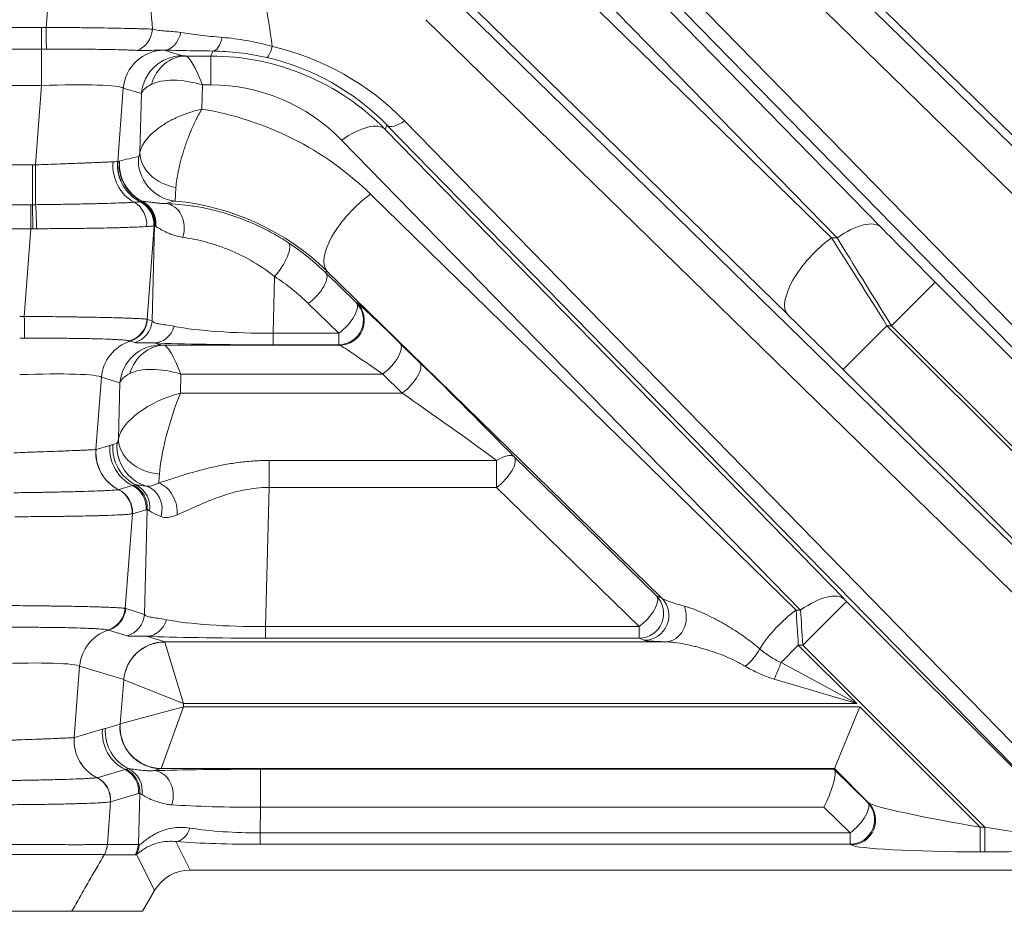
# Model space of a CAD drawing. Header units: millimetres. Extents: x 4 to 836, y 5 to 589.
# Tile 129 of 174: x 676 to 687, y 260 to 271. Entities that reach past the tile are written whole.
import ezdxf

# ---------------------------------------------------------------- set-up
doc = ezdxf.new("R2010")
doc.units = ezdxf.units.MM
doc.layers.add('1', color=7, linetype='Continuous', true_color=0xffffff)

msp = doc.modelspace()

# ---------------------------------------------------------------- linework, layer by layer
at = {"layer": '1', "color": 143, "linetype": 'Continuous', "lineweight": 13}
for p, q in [((693.391, 261.382), (681.48, 273.577)), ((681.692, 273.629), (693.603, 261.434)), ((681.43, 273.455), (685.995, 268.781)), ((685.465, 268.651), (680.9, 273.324)), ((689.815, 267.721), (684.436, 272.978)), ((681.259, 272.693), (685.395, 268.651)), ((692.378, 264.506), (683.99, 272.702)), ((675.872, 271.203), (675.947, 272.184)), ((684.865, 267.721), (680.729, 271.763)), ((680.69, 271.669), (690.783, 261.806)), ((690.571, 261.434), (680.478, 271.297)), ((668.481, 271.203), (675.817, 271.203)), ((675.817, 271.203), (675.817, 270.939)), ((675.817, 270.939), (668.481, 270.939)), ((675.817, 270.498), (675.817, 270.939)), ((677.305, 270.927), (677.525, 270.86)), ((677.564, 270.856), (677.869, 270.856)), ((677.869, 270.856), (677.894, 270.917)), ((677.869, 270.856), (677.869, 270.506)), ((675.817, 270.498), (668.481, 270.498)), ((675.744, 269.537), (675.817, 270.498)), ((676.808, 270.468), (676.741, 269.576)), ((677.029, 270.401), (676.808, 270.468)), ((677.767, 270.506), (677.76, 270.211)), ((677.869, 270.506), (677.767, 270.506)), ((677.01, 269.689), (677.029, 270.401)), ((680.006, 270.018), (679.985, 269.967)), ((679.985, 269.967), (685.552, 264.267)), ((688.441, 261.382), (680.006, 270.018)), ((680.218, 270.07), (688.653, 261.434)), ((685.022, 264.136), (679.455, 269.837)), ((668.591, 269.537), (675.706, 269.537)), ((675.706, 269.053), (675.706, 269.537)), ((679.805, 269.181), (684.967, 264.136)), ((668.609, 269.053), (675.688, 269.053)), ((675.688, 268.762), (675.688, 269.053)), ((677.181, 268.797), (677.096, 267.662)), ((677.158, 267.643), (677.188, 268.799)), ((675.688, 268.762), (668.609, 268.762)), ((675.608, 267.697), (675.688, 268.762)), ((685.395, 268.651), (685.465, 268.651)), ((678.643, 268.182), (678.625, 267.494)), ((679.274, 268.251), (679.264, 268.226)), ((679.264, 268.226), (679.633, 267.866)), ((683.337, 264.281), (679.274, 268.251)), ((686.654, 268.115), (686.124, 267.585)), ((686.654, 268.115), (693.395, 261.374)), ((679.421, 267.494), (679.052, 267.854)), ((679.633, 267.866), (679.645, 267.861)), ((677.101, 267.66), (677.158, 267.643)), ((685.539, 267.054), (686.069, 267.585)), ((686.124, 267.585), (686.069, 267.585)), ((686.069, 267.585), (692.151, 261.502)), ((692.206, 261.502), (686.124, 267.585)), ((678.625, 267.494), (679.421, 267.494)), ((678.625, 267.354), (678.625, 267.494)), ((679.421, 267.354), (679.421, 267.494)), ((676.948, 267.381), (676.892, 267.398)), ((677.184, 267.377), (677.264, 267.352)), ((677.303, 267.349), (679.432, 267.349)), ((679.421, 267.354), (678.625, 267.354)), ((679.432, 267.349), (679.421, 267.354)), ((680.166, 267.371), (680.402, 267.14)), ((677.506, 266.999), (677.5, 266.768)), ((679.954, 266.999), (677.506, 266.999)), ((680.19, 266.768), (679.954, 266.999)), ((690.796, 261.798), (685.539, 267.054)), ((676.543, 266.962), (676.477, 266.083)), ((676.768, 266.893), (676.543, 266.962)), ((676.75, 266.215), (676.768, 266.893)), ((677.5, 266.768), (680.19, 266.768)), ((676.682, 266.145), (676.732, 266.159)), ((676.479, 266.084), (676.647, 266.133)), ((678.576, 265.951), (681.335, 265.951)), ((678.576, 265.623), (678.576, 265.951)), ((681.335, 265.623), (681.335, 265.951)), ((681.547, 265.995), (683.274, 264.307)), ((676.753, 265.597), (676.92, 265.646)), ((678.576, 265.623), (678.532, 263.935)), ((681.335, 265.623), (678.576, 265.623)), ((683.062, 263.935), (681.335, 265.623)), ((677.085, 265.353), (676.918, 265.305)), ((677.064, 264.084), (677.098, 265.357)), ((676.918, 265.305), (676.831, 264.156)), ((683.274, 264.307), (683.337, 264.281)), ((685.579, 264.24), (685.049, 263.71)), ((685.579, 264.24), (688.445, 261.374)), ((676.837, 264.154), (677.064, 264.084)), ((684.967, 264.136), (685.022, 264.136)), ((676.855, 263.822), (676.627, 263.892)), ((678.532, 263.795), (678.532, 263.935)), ((678.532, 263.935), (683.062, 263.935)), ((683.062, 263.795), (683.062, 263.935)), ((677.09, 263.818), (677.31, 263.751)), ((683.062, 263.795), (678.532, 263.795)), ((683.125, 263.769), (683.062, 263.795)), ((677.31, 263.751), (683.389, 263.751)), ((677.311, 263.748), (677.54, 263.001)), ((684.784, 263.5), (684.994, 263.71)), ((684.994, 263.71), (685.702, 263.001)), ((685.049, 263.71), (684.994, 263.71)), ((687.256, 261.502), (685.049, 263.71)), ((676.279, 263.455), (676.213, 262.59)), ((676.813, 263.292), (676.279, 263.455)), ((684.784, 263.5), (685.702, 263.001)), ((676.771, 262.754), (676.814, 263.291)), ((676.814, 263.291), (677.54, 263.001)), ((685.702, 263.001), (684.7, 263.298)), ((676.771, 262.754), (677.537, 262.963)), ((677.267, 262.215), (677.537, 262.963)), ((677.54, 263.001), (677.537, 262.963)), ((677.537, 262.963), (685.741, 262.963)), ((685.702, 263.001), (677.54, 263.001)), ((685.741, 262.963), (687.201, 261.502)), ((676.215, 262.59), (676.556, 262.69)), ((676.591, 262.701), (676.769, 262.753)), ((676.49, 262.103), (676.83, 262.202)), ((677.266, 262.213), (677.181, 262.188)), ((685.431, 262.213), (677.266, 262.213)), ((678.474, 262.205), (685.427, 262.205)), ((678.474, 261.745), (678.474, 262.205)), ((685.846, 261.798), (685.431, 262.213)), ((676.994, 261.91), (676.654, 261.811)), ((676.991, 261.293), (677.007, 261.914)), ((676.654, 261.811), (676.615, 261.294)), ((678.474, 261.745), (678.466, 261.434)), ((685.303, 261.745), (678.474, 261.745)), ((685.622, 261.434), (685.303, 261.745)), ((685.834, 261.806), (685.846, 261.798)), ((687.201, 261.502), (687.256, 261.502)), ((687.201, 261.502), (687.201, 261.203)), ((687.256, 261.502), (687.256, 261.203)), ((678.466, 261.434), (685.622, 261.434)), ((678.466, 261.295), (678.466, 261.434)), ((685.622, 261.295), (685.622, 261.434)), ((676.615, 261.293), (676.991, 261.293)), ((677.446, 261.327), (677.619, 260.982)), ((685.622, 261.295), (678.466, 261.295)), ((685.634, 261.287), (685.622, 261.295)), ((676.951, 261.167), (676.576, 261.167)), ((677.187, 260.733), (676.967, 261.175)), ((687.256, 261.203), (687.201, 261.203))]:
    msp.add_line(p, q, dxfattribs=at)
at = {"layer": '1', "color": 143, "linetype": 'Continuous', "lineweight": 18}
for p, q in [((684.202, 273.074), (692.59, 264.878)), ((685.431, 262.213), (685.741, 262.963)), ((685.431, 262.213), (685.427, 262.205)), ((685.431, 262.199), (685.834, 261.806)), ((695.086, 260.982), (677.619, 260.982)), ((677.042, 260.482), (677.187, 260.733)), ((676.182, 260.482), (677.042, 260.482))]:
    msp.add_line(p, q, dxfattribs=at)
at = {"layer": '1', "color": 143, "linetype": 'Continuous', "lineweight": 13}
for centre, major_axis, ratio, start_param, end_param in [((675.646, 268.315), (-0.489, -5.474), 0.272631, 2.146402, 2.379945), ((675.646, 269.114), (-0.61, -5.359), 0.555322, 1.987029, 2.217956), ((675.872, 271.224), (-0.004, 0.3), 0.000932, 1.640603, 2.828939), ((676.906, 271.212), (-0.018, -0.299), 0.865443, 0.335733, 1.522818), ((677.302, 271.228), (0.008, 0.3), 0.714578, 3.179021, 4.439644), ((677.894, 271.217), (-0.004, -0.3), 0.431916, 0.029028, 1.111028), ((677.305, 270.427), (0.146, 0.478), 0.996014, 0.297852, 1.785245), ((675.806, 270.924), (-1.504, 0), 0.026222, 3.227086, 3.247464), ((678.615, 271.131), (0.067, 0.292), 0.139135, 3.169786, 4.165998), ((677.869, 267.696), (-0.675, -3.29), 0.981792, 2.555179, 3.119379), ((677.525, 270.36), (0.146, 0.478), 0.996014, 0.297852, 1.785245), ((677.564, 270.357), (-0.024, -0.499), 0.878584, 3.196431, 4.437869), ((677.774, 270.861), (-0.25, 0), 0.031454, 0.102339, 0.573486), ((677.767, 270.107), (-0.213, 0.749), 0.16115, 5.228872, 6.211309), ((677.853, 267.818), (-0.605, -2.979), 0.986374, 2.554245, 3.339359), ((677.869, 267.856), (-0.616, -2.996), 0.97997, 2.555377, 3.119577), ((677.767, 270.107), (-0.731, 0.292), 0.480074, 4.902082, 5.884519), ((675.806, 270.424), (-1.006, -0.038), 0.073389, 3.2207, 4.698766), ((677.774, 270.361), (-0.75, 0.012), 0.344743, 5.705365, 6.176511), ((677.853, 268.218), (-0.46, -2.243), 0.981792, 2.555179, 3.340294), ((677.171, 266.571), (-3.685, 0.71), 0.98281, 4.120782, 4.741745), ((679.455, 269.437), (-0.537, -0.524), 0.410893, 3.170309, 4.330756), ((680.218, 270.23), (0.215, 0.21), 0.410893, 3.170309, 4.330756), ((676.641, 266.132), (-3.534, -2.573), 0.711936, 4.145765, 4.203722), ((677.489, 269.595), (-0.101, 0.49), 0.995869, 1.286442, 2.838389), ((677.507, 269.648), (0.491, -0.095), 0.78085, 3.281561, 4.741325), ((675.744, 269.502), (0.001, 0.5), 0.000077, 1.500983, 2.685675), ((677.152, 269.526), (-0.036, 0.499), 0.938818, 1.407995, 2.594329), ((677.236, 269.535), (-0.123, 0.485), 0.995093, 1.240936, 2.426896), ((677.237, 269.535), (-0.135, 0.481), 0.995673, 1.216601, 2.402566), ((677.255, 269.541), (-0.133, 0.482), 0.995688, 1.221343, 2.410387), ((677.259, 269.542), (-0.124, 0.484), 0.995743, 1.239243, 2.430754), ((679.805, 268.781), (0.524, 0.536), 0.402972, 1.179669, 3.112987), ((675.706, 268.783), (0.002, -0.3), 0.014605, 1.49975, 2.687146), ((675.743, 268.784), (0.006, -0.3), 0.044184, 1.4967, 2.685212), ((676.812, 268.817), (0.017, -0.299), 0.935903, 1.421357, 2.607839), ((676.881, 268.821), (-0.037, 0.298), 0.993647, 4.506512, 5.693455), ((676.88, 268.821), (-0.033, 0.298), 0.992902, 4.519588, 5.706537), ((676.884, 268.821), (-0.083, 0.288), 0.995657, 4.35315, 5.53955), ((676.89, 268.823), (-0.085, 0.288), 0.995635, 4.346565, 5.532964), ((676.901, 268.825), (-0.013, 0.3), 0.991805, 4.563925, 5.776996), ((676.906, 268.825), (0.007, 0.3), 0.98984, 4.621273, 5.846455), ((677.138, 266.091), (-3.107, -2.322), 0.675351, 4.158007, 4.191814), ((677.304, 268.767), (0.008, 0.3), 0.813973, 4.361865, 6.237003), ((677.171, 266.171), (-2.949, 0.564), 0.978608, 4.120293, 4.807431), ((685.465, 268.251), (-0.537, -0.524), 0.410893, 3.170309, 4.330756), ((686.7, 268.115), (-1.251, 1.25), 0.01851, 0.990096, 1.552276), ((685.395, 268.251), (0.524, 0.536), 0.402972, 1.179669, 3.112987), ((686.023, 267.585), (-1.25, 2), 0.016642, 4.701984, 5.264164), ((686.17, 267.585), (-1.25, 2), 0.016642, 0.998211, 1.560391), ((678.643, 268.342), (0.165, 0.251), 0.326637, 4.250465, 6.253787), ((677.156, 266.134), (-2.947, 0.57), 0.984491, 4.121117, 4.316195), ((677.156, 265.974), (-2.653, 0.511), 0.98281, 4.120782, 4.31586), ((679.052, 268.014), (0.21, 0.215), 0.402972, 4.321261, 6.254579), ((679.421, 267.654), (-0.115, -0.277), 0.997667, 0.393526, 2.748067), ((679.421, 267.654), (-0.21, -0.215), 0.402972, 1.179669, 3.112987), ((679.432, 267.649), (-0.115, -0.277), 0.997667, 0.393526, 2.748067), ((680.693, 266.811), (-1.051, 1.05), 0.01851, 5.256049, 6.238485), ((675.608, 267.718), (0.004, -0.3), 0.000932, 4.782196, 5.970531), ((685.492, 267.054), (-1.251, 1.25), 0.01851, 4.693869, 5.256049), ((676.798, 267.687), (0.136, 0.268), 0.995564, 3.909371, 5.098516), ((676.803, 267.684), (-0.088, -0.287), 0.996014, 0.598846, 1.785245), ((676.86, 267.667), (-0.088, -0.287), 0.996014, 0.598846, 1.785245), ((677.184, 267.677), (-0.013, -0.3), 0.858349, 0.051043, 1.271884), ((678.652, 267.71), (-1.501, -0.01), 0.144199, 0.613318, 1.552033), ((677.04, 266.921), (0.146, 0.478), 0.996014, 0.598846, 1.785245), ((677.264, 266.852), (0.146, 0.478), 0.996014, 0.297852, 1.785245), ((677.303, 266.849), (-0.024, -0.499), 0.878584, 3.196431, 4.437869), ((678.652, 267.41), (-1.801, -0.001), 0.031454, 0.617206, 1.555922), ((677.513, 267.353), (-0.25, 0), 0.031454, 0.102339, 0.573486), ((677.506, 266.599), (-0.213, 0.749), 0.16115, 5.228872, 6.211309), ((680.481, 266.599), (-1.051, 0.75), 0.017505, 5.250045, 6.232481), ((679.954, 267.159), (-0.21, -0.215), 0.402972, 1.179669, 3.112987), ((680.19, 266.928), (-0.21, -0.215), 0.402972, 1.179669, 3.112987), ((680.929, 266.581), (-1.051, 1.05), 0.01851, 4.102497, 5.256049), ((675.541, 266.917), (-1.006, -0.038), 0.073389, 3.2207, 4.698766), ((677.513, 266.853), (-0.75, 0.012), 0.344743, 5.705365, 6.176511), ((677.506, 266.599), (-0.731, 0.292), 0.480074, 4.902082, 5.884519), ((677.5, 266.369), (-0.744, -0.267), 0.48275, 4.540655, 5.994238), ((677.5, 266.369), (-0.223, -0.749), 0.167328, 4.199936, 5.653518), ((680.717, 266.369), (-1.051, 0.75), 0.017505, 4.096494, 5.250045), ((677.178, 266.104), (-0.14, 0.48), 0.995643, 1.207413, 2.411234), ((677.229, 266.119), (-0.14, 0.48), 0.995643, 1.207413, 2.56964), ((676.752, 266.409), (-0.021, -0.25), 0.087194, 0.033353, 0.686567), ((677.246, 266.174), (0.491, -0.093), 0.77245, 3.279264, 4.858354), ((676.973, 266.043), (-0.144, 0.479), 0.995612, 1.198056, 2.384063), ((676.975, 266.043), (-0.14, 0.48), 0.995643, 1.207413, 2.393768), ((677.143, 266.092), (-0.14, 0.48), 0.995643, 1.207413, 2.393812), ((681.335, 265.783), (-0.215, -0.209), 0.433312, 3.170642, 4.312607), ((681.335, 265.783), (0.21, 0.215), 0.402972, 4.321261, 6.254579), ((677.249, 266.369), (-0.02, -0.75), 0.029238, 0.402475, 0.68019), ((677.238, 265.402), (0.121, -0.275), 0.688049, 0.878057, 2.57262), ((676.617, 265.328), (0.044, -0.297), 0.993716, 1.342719, 2.529609), ((676.62, 265.329), (0.084, -0.288), 0.995643, 1.207413, 2.393812), ((676.619, 265.329), (0.068, -0.292), 0.995069, 1.261363, 2.447999), ((676.787, 265.378), (0.084, -0.288), 0.995643, 1.207413, 2.393812), ((676.8, 265.382), (0.098, -0.284), 0.995471, 1.15986, 2.34626), ((676.835, 265.383), (-0.034, -0.298), 0.982269, 1.536805, 2.803365), ((677.003, 265.352), (-0.051, -0.296), 0.915327, 1.448884, 3.015934), ((683.062, 264.095), (0.115, 0.277), 0.997667, 3.535118, 5.88966), ((683.062, 264.095), (-0.21, -0.215), 0.402972, 1.179669, 3.112987), ((683.125, 264.069), (0.115, 0.277), 0.997667, 3.535118, 5.88966), ((684.639, 264.057), (-1.311, 0.238), 0.069564, 0.131149, 0.682722), ((685.022, 263.737), (-0.537, -0.524), 0.410893, 3.170309, 4.330756), ((685.581, 264.24), (-0.05, 0.05), 0.01851, 0.990096, 1.552276), ((676.533, 264.18), (-0.136, -0.268), 0.995564, 0.767778, 1.956923), ((676.539, 264.178), (-0.088, -0.287), 0.996014, 0.598846, 1.785245), ((683.389, 264.051), (0.011, 0.3), 0.822387, 3.18762, 5.20347), ((684.967, 263.737), (0.524, 0.536), 0.402972, 1.179669, 2.070088), ((684.992, 263.71), (-0.05, 0.8), 0.002306, 4.712245, 5.274425), ((685.05, 263.71), (-0.05, 0.8), 0.002306, 1.008472, 1.570652), ((676.766, 264.108), (-0.088, -0.287), 0.996014, 0.598846, 1.785245), ((677.09, 264.118), (-0.013, -0.3), 0.858349, 0.051043, 1.271884), ((678.558, 264.152), (-1.501, -0.01), 0.144199, 0.613318, 1.552033), ((676.775, 263.415), (0.146, 0.478), 0.996014, 0.598846, 1.785245), ((678.558, 263.852), (-1.801, -0.001), 0.031454, 0.617206, 1.555922), ((684.639, 263.757), (-1.516, 0.013), 0.019978, 0.049407, 0.60098), ((677.31, 263.251), (0.146, 0.478), 0.996014, 0.297852, 1.785245), ((677.311, 263.25), (0.368, 0.339), 0.992996, 0.829626, 2.311967), ((677.289, 263.001), (-0.02, -0.75), 0.029238, 3.055122, 3.116209), ((684.35, 263.637), (0.192, 0.231), 0.43732, 4.228732, 5.178218), ((675.276, 263.411), (-1.006, -0.038), 0.073389, 3.2207, 4.698766), ((684.7, 263.416), (0.115, 0.277), 0.162521, 4.338485, 5.086293), ((676.792, 263.042), (-0.021, -0.25), 0.087194, 3.061499, 3.122585), ((677.052, 262.649), (-0.14, 0.48), 0.995643, 1.207413, 2.393812), ((677.088, 262.661), (-0.14, 0.48), 0.995643, 1.207413, 2.411234), ((677.266, 262.713), (-0.14, 0.48), 0.995643, 1.207413, 2.857034), ((677.267, 262.714), (0.339, -0.368), 0.991771, 3.890384, 5.534394), ((676.789, 263.003), (-0.021, -0.25), 0.087194, 0.033353, 0.094439), ((676.71, 262.549), (-0.144, 0.479), 0.995612, 1.198056, 2.384063), ((676.711, 262.55), (-0.14, 0.48), 0.995643, 1.207413, 2.393768), ((676.696, 261.934), (0.084, -0.288), 0.995643, 1.207413, 2.393812), ((676.709, 261.938), (0.098, -0.284), 0.995471, 1.15986, 2.34626), ((676.744, 261.94), (-0.034, -0.298), 0.982269, 1.536805, 2.803365), ((678.498, 262.15), (-1.801, 0.001), 0.030434, 4.725631, 5.532945), ((677.285, 262.963), (-0.02, -0.75), 0.029238, 0.026976, 0.088063), ((676.354, 261.835), (0.044, -0.297), 0.993716, 1.342719, 2.529609), ((676.355, 261.835), (0.068, -0.292), 0.995069, 1.261363, 2.447999), ((676.356, 261.835), (0.084, -0.288), 0.995643, 1.207413, 2.393812), ((677.181, 261.888), (0.01, -0.3), 0.776151, 1.153536, 3.100066), ((678.498, 261.85), (-1.501, -0.007), 0.069967, 0.747265, 1.554579), ((685.622, 261.594), (0.17, 0.247), 0.98985, 3.748344, 6.09793), ((685.622, 261.594), (-0.21, -0.215), 0.402972, 1.179669, 3.112987), ((685.634, 261.586), (0.17, 0.247), 0.98985, 3.748344, 6.09793), ((687.116, 261.588), (-1.276, 0.218), 0.054067, 0.10239, 1.647006), ((677.446, 261.626), (-0.021, -0.299), 0.656626, 0.107648, 1.151101), ((678.496, 261.776), (-1.501, -0.013), 0.227876, 0.942941, 1.548759), ((687.171, 261.588), (-1.276, 0.218), 0.054067, 1.647006, 3.191623), ((676.317, 261.318), (-0.056, -0.295), 0.996153, 1.232706, 1.675085), ((676.693, 261.317), (0, -0.3), 0.996169, 1.047198, 1.489655), ((676.708, 261.325), (0.18, -0.24), 0.981638, 0.408247, 0.820835), ((678.58, 264.958), (-1.585, -3.668), 0.050265, 6.261787, 6.32431), ((678.496, 261.477), (-1.801, -0.003), 0.101223, 0.948108, 1.553926), ((687.116, 261.289), (-1.487, 0.005), 0.057298, 0.083794, 1.628411), ((687.171, 261.289), (-1.487, 0.005), 0.057298, 1.628411, 3.173027), ((678.838, 264.808), (-1.89, -3.64), 0.040137, 0.020842, 0.083364)]:
    msp.add_ellipse(centre, major_axis=major_axis, ratio=ratio, start_param=start_param, end_param=end_param, dxfattribs=at)
at = {"layer": '1', "color": 143, "linetype": 'Continuous', "lineweight": 18}
for centre, major_axis, ratio, start_param, end_param in [((685.728, 261.905), (-0.3, 0.3), 0.01851, 0.007659, 0.181138), ((685.303, 261.905), (-0.122, -0.299), 0.210406, 1.094142, 3.027461), ((677.62, 260.48), (-0.225, 0.449), 0.995894, 5.821086, 6.863088)]:
    msp.add_ellipse(centre, major_axis=major_axis, ratio=ratio, start_param=start_param, end_param=end_param, dxfattribs=at)
at = {"layer": '1', "color": 143, "linetype": 'Continuous', "lineweight": 13}
for points, degree in [([(675.817, 271.203), (675.835, 271.203), (675.854, 271.203), (675.872, 271.203)], 3), ([(675.876, 270.939), (675.856, 270.939), (675.836, 270.939), (675.817, 270.939)], 3), ([(675.706, 269.537), (675.719, 269.537), (675.731, 269.537), (675.744, 269.537)], 3), ([(676.684, 269.573), (676.699, 269.574), (676.723, 269.575), (676.736, 269.576), (676.74, 269.576)], 3), ([(676.74, 269.576), (676.74, 269.576), (676.741, 269.576), (676.741, 269.576)], 3), ([(676.741, 269.576), (676.747, 269.578), (676.753, 269.579), (676.759, 269.581)], 3), ([(676.759, 269.581), (676.76, 269.581), (676.761, 269.582), (676.762, 269.582)], 3), ([(675.688, 269.053), (675.694, 269.053), (675.7, 269.053), (675.706, 269.053)], 3), ([(675.706, 269.053), (675.719, 269.053), (675.731, 269.053), (675.744, 269.053)], 3), ([(676.94, 269.083), (676.958, 269.084), (676.989, 269.086), (677.008, 269.088), (677.014, 269.089)], 3), ([(677.014, 269.089), (677.015, 269.089), (677.016, 269.089), (677.017, 269.089)], 3), ([(677.014, 269.089), (677.014, 269.089), (677.014, 269.089), (677.014, 269.089)], 3), ([(677.017, 269.089), (677.019, 269.09), (677.022, 269.091), (677.024, 269.091)], 3), ([(677.024, 269.091), (677.027, 269.092), (677.03, 269.093), (677.034, 269.093)], 3), ([(677.034, 269.093), (677.035, 269.093), (677.037, 269.094), (677.038, 269.094)], 3), ([(677.181, 268.797), (677.18, 268.797), (677.179, 268.796), (677.178, 268.796)], 3), ([(677.188, 268.799), (677.186, 268.798), (677.184, 268.798), (677.181, 268.797)], 3), ([(677.197, 268.793), (677.193, 268.796), (677.191, 268.797), (677.188, 268.799)], 3), ([(677.201, 268.79), (677.2, 268.791), (677.198, 268.792), (677.197, 268.793)], 3), ([(675.711, 268.762), (675.703, 268.762), (675.696, 268.762), (675.688, 268.762)], 3), ([(675.757, 268.762), (675.742, 268.762), (675.726, 268.762), (675.711, 268.762)], 3), ([(675.552, 267.697), (675.571, 267.697), (675.589, 267.697), (675.608, 267.697)], 3), ([(677.096, 267.662), (677.098, 267.661), (677.099, 267.661), (677.101, 267.66)], 3), ([(675.611, 267.433), (675.592, 267.432), (675.572, 267.432), (675.552, 267.432)], 3), ([(676.892, 267.398), (676.89, 267.399), (676.888, 267.399), (676.885, 267.4)], 3), ([(676.647, 266.133), (676.652, 266.134), (676.664, 266.138), (676.676, 266.143), (676.682, 266.145)], 3), ([(676.477, 266.083), (676.478, 266.084), (676.478, 266.084), (676.479, 266.084)], 3), ([(676.751, 265.596), (676.751, 265.596), (676.752, 265.597), (676.753, 265.597)], 3), ([(676.753, 265.597), (676.753, 265.597), (676.753, 265.597), (676.753, 265.597)], 3), ([(676.92, 265.646), (676.925, 265.647), (676.929, 265.648), (676.933, 265.65)], 3), ([(676.933, 265.65), (676.941, 265.652), (676.951, 265.654), (676.964, 265.654)], 3), ([(677.098, 265.357), (677.093, 265.356), (677.089, 265.355), (677.085, 265.353)], 3), ([(677.126, 265.34), (677.113, 265.348), (677.104, 265.354), (677.098, 265.357)], 3), ([(676.917, 265.304), (676.916, 265.304), (676.915, 265.304), (676.914, 265.304)], 3), ([(676.918, 265.305), (676.917, 265.305), (676.917, 265.304), (676.917, 265.304)], 3), ([(676.831, 264.156), (676.833, 264.155), (676.835, 264.154), (676.837, 264.154)], 3), ([(676.627, 263.892), (676.625, 263.892), (676.623, 263.893), (676.621, 263.894)], 3), ([(676.556, 262.69), (676.562, 262.691), (676.574, 262.695), (676.585, 262.7), (676.591, 262.701)], 3), ([(676.213, 262.59), (676.214, 262.59), (676.214, 262.59), (676.215, 262.59)], 3), ([(676.83, 262.202), (676.834, 262.204), (676.838, 262.205), (676.842, 262.206)], 3), ([(676.842, 262.206), (676.85, 262.209), (676.86, 262.211), (676.873, 262.21)], 3), ([(676.487, 262.103), (676.488, 262.103), (676.488, 262.103), (676.489, 262.103)], 3), ([(676.489, 262.103), (676.489, 262.103), (676.489, 262.103), (676.49, 262.103)], 3), ([(677.007, 261.914), (677.003, 261.913), (676.998, 261.911), (676.994, 261.91)], 3), ([(677.036, 261.897), (677.023, 261.905), (677.013, 261.91), (677.007, 261.914)], 3), ([(676.653, 261.811), (676.652, 261.81), (676.652, 261.81), (676.651, 261.81)], 3), ([(676.654, 261.811), (676.654, 261.811), (676.653, 261.811), (676.653, 261.811)], 3), ([(676.615, 261.294), (676.615, 261.294), (676.615, 261.294), (676.615, 261.294)], 3), ([(676.576, 261.168), (676.182, 260.482)], 1), ([(676.576, 261.168), (676.576, 261.168), (676.576, 261.168), (676.576, 261.168)], 3)]:
    msp.add_open_spline(points, degree=degree, dxfattribs=at)
for points, knots in [([(675.872, 271.203), (675.938, 271.203), (676.003, 271.203), (676.1, 271.202), (676.132, 271.202), (676.18, 271.201), (676.196, 271.201), (676.228, 271.201), (676.244, 271.201), (676.322, 271.2), (676.445, 271.199), (676.561, 271.197), (676.632, 271.196), (676.646, 271.195), (676.674, 271.195), (676.715, 271.194), (676.755, 271.193), (676.832, 271.192), (676.88, 271.191), (676.949, 271.189), (676.971, 271.189), (677.014, 271.187), (677.035, 271.187), (677.095, 271.185), (677.131, 271.184), (677.164, 271.182)], [0, 0, 0, 0, 0.125, 0.125, 0.1875, 0.1875, 0.21875, 0.21875, 0.25, 0.25, 0.375, 0.5, 0.5, 0.53125, 0.53125, 0.5625, 0.625, 0.625, 0.75, 0.75, 0.8125, 0.8125, 0.875, 0.875, 1, 1, 1, 1]), ([(677.164, 271.182), (677.188, 271.176), (677.213, 271.171), (677.265, 271.163), (677.292, 271.161), (677.349, 271.157), (677.379, 271.155), (677.441, 271.15), (677.473, 271.147), (677.506, 271.142)], [0, 0, 0, 0, 0.25, 0.25, 0.5, 0.5, 0.75, 0.75, 1, 1, 1, 1]), ([(677.506, 271.142), (677.579, 271.13), (677.657, 271.119), (677.782, 271.104), (677.825, 271.099), (677.914, 271.09), (677.961, 271.086), (678.009, 271.082)], [0, 0, 0, 0, 0.5, 0.5, 0.75, 0.75, 1, 1, 1, 1]), ([(678.009, 271.082), (678.106, 271.074), (678.206, 271.061), (678.408, 271.025), (678.511, 271.001), (678.615, 270.971)], [0, 0, 0, 0, 0.5, 0.5, 1, 1, 1, 1]), ([(676.975, 270.925), (676.946, 270.926), (676.915, 270.927), (676.864, 270.929), (676.846, 270.93), (676.809, 270.931), (676.79, 270.932), (676.731, 270.933), (676.69, 270.934), (676.625, 270.936), (676.602, 270.936), (676.556, 270.937), (676.532, 270.937), (676.46, 270.938), (676.362, 270.939), (676.258, 270.94), (676.178, 270.94), (676.151, 270.94), (676.097, 270.94), (676.069, 270.94), (675.987, 270.94), (675.932, 270.939), (675.876, 270.939)], [0, 0, 0, 0, 0.125, 0.125, 0.1875, 0.1875, 0.25, 0.25, 0.375, 0.375, 0.4375, 0.4375, 0.5, 0.5, 0.625, 0.75, 0.75, 0.8125, 0.8125, 0.875, 0.875, 1, 1, 1, 1]), ([(677.302, 270.928), (677.273, 270.929), (677.245, 270.929), (677.19, 270.927), (677.163, 270.925), (677.109, 270.923), (677.083, 270.923), (677.029, 270.922), (677.002, 270.923), (676.975, 270.925)], [0, 0, 0, 0, 0.25, 0.25, 0.5, 0.5, 0.75, 0.75, 1, 1, 1, 1]), ([(677.01, 269.689), (677.016, 269.715), (677.025, 269.741), (677.046, 269.781), (677.054, 269.795), (677.072, 269.822), (677.082, 269.835), (677.114, 269.875), (677.14, 269.902), (677.197, 269.953), (677.229, 269.978), (677.28, 270.013), (677.297, 270.025), (677.334, 270.047), (677.353, 270.058), (677.411, 270.09), (677.452, 270.11), (677.515, 270.136), (677.537, 270.145), (677.581, 270.161), (677.603, 270.168), (677.647, 270.183), (677.67, 270.189), (677.703, 270.198), (677.715, 270.201), (677.737, 270.206), (677.748, 270.209), (677.76, 270.211)], [0, 0, 0, 0, 0.125, 0.125, 0.1875, 0.1875, 0.25, 0.25, 0.375, 0.375, 0.5, 0.5, 0.5625, 0.5625, 0.625, 0.625, 0.75, 0.75, 0.8125, 0.8125, 0.875, 0.875, 0.9375, 0.9375, 0.96875, 0.96875, 1, 1, 1, 1]), ([(677.447, 269.262), (677.449, 269.292), (677.452, 269.324), (677.46, 269.375), (677.463, 269.393), (677.47, 269.431), (677.474, 269.45), (677.486, 269.509), (677.496, 269.549), (677.518, 269.634), (677.531, 269.677), (677.551, 269.742), (677.558, 269.763), (677.573, 269.807), (677.581, 269.828), (677.606, 269.894), (677.623, 269.936), (677.65, 269.999), (677.66, 270.019), (677.679, 270.06), (677.688, 270.08), (677.708, 270.119), (677.718, 270.138), (677.734, 270.166), (677.739, 270.176), (677.749, 270.194), (677.755, 270.203), (677.76, 270.211)], [0, 0, 0, 0, 0.125, 0.125, 0.1875, 0.1875, 0.25, 0.25, 0.375, 0.375, 0.5, 0.5, 0.5625, 0.5625, 0.625, 0.625, 0.75, 0.75, 0.8125, 0.8125, 0.875, 0.875, 0.9375, 0.9375, 0.96875, 0.96875, 1, 1, 1, 1]), ([(676.993, 269.635), (676.995, 269.636), (676.998, 269.641), (677.002, 269.654), (677.004, 269.66), (677.007, 269.673), (677.009, 269.68), (677.01, 269.689)], [0, 0, 0, 0, 0.5, 0.5, 0.75, 0.75, 1, 1, 1, 1]), ([(675.744, 269.537), (675.795, 269.539), (675.896, 269.542), (675.995, 269.546), (676.068, 269.548), (676.092, 269.549), (676.14, 269.551), (676.163, 269.552), (676.231, 269.555), (676.275, 269.556), (676.338, 269.559), (676.358, 269.559), (676.398, 269.561), (676.417, 269.562), (676.472, 269.564), (676.506, 269.565), (676.552, 269.567), (676.567, 269.568), (676.595, 269.569), (676.609, 269.57), (676.646, 269.572), (676.667, 269.573), (676.684, 269.573)], [0, 0, 0, 0, 0.125, 0.25, 0.25, 0.3125, 0.3125, 0.375, 0.375, 0.5, 0.5, 0.5625, 0.5625, 0.625, 0.625, 0.75, 0.75, 0.8125, 0.8125, 0.875, 0.875, 1, 1, 1, 1]), ([(677.44, 269.097), (677.439, 269.099), (677.439, 269.108), (677.439, 269.129), (677.44, 269.15), (677.44, 269.158), (677.441, 269.175), (677.442, 269.184), (677.443, 269.214), (677.445, 269.237), (677.447, 269.262)], [0, 0, 0, 0, 0.25, 0.5, 0.5, 0.625, 0.625, 0.75, 0.75, 1, 1, 1, 1]), ([(675.744, 269.053), (675.809, 269.054), (675.938, 269.055), (676.064, 269.057), (676.156, 269.059), (676.187, 269.059), (676.247, 269.061), (676.277, 269.061), (676.363, 269.063), (676.418, 269.064), (676.498, 269.066), (676.524, 269.067), (676.561, 269.068), (676.574, 269.068), (676.598, 269.069), (676.61, 269.069), (676.668, 269.071), (676.712, 269.072), (676.771, 269.075), (676.789, 269.075), (676.816, 269.076), (676.825, 269.077), (676.842, 269.077), (676.85, 269.078), (676.89, 269.08), (676.917, 269.081), (676.94, 269.083)], [0, 0, 0, 0, 0.125, 0.25, 0.25, 0.3125, 0.3125, 0.375, 0.375, 0.5, 0.5, 0.5625, 0.5625, 0.59375, 0.59375, 0.625, 0.625, 0.75, 0.75, 0.8125, 0.8125, 0.84375, 0.84375, 0.875, 0.875, 1, 1, 1, 1]), ([(677.038, 269.094), (677.05, 269.094), (677.064, 269.093), (677.098, 269.089), (677.118, 269.086), (677.152, 269.081), (677.164, 269.08), (677.191, 269.076), (677.205, 269.074), (677.235, 269.071), (677.251, 269.07), (677.285, 269.067), (677.303, 269.067), (677.323, 269.066)], [0, 0, 0, 0, 0.25, 0.25, 0.5, 0.5, 0.625, 0.625, 0.75, 0.75, 0.875, 0.875, 1, 1, 1, 1]), ([(677.323, 269.066), (677.422, 269.063), (677.532, 269.054), (677.709, 269.028), (677.77, 269.017), (677.864, 268.996), (677.896, 268.989), (677.96, 268.973), (677.993, 268.964), (678.156, 268.916), (678.288, 268.868), (678.486, 268.777), (678.551, 268.744), (678.649, 268.69), (678.681, 268.672), (678.746, 268.633), (678.778, 268.612), (678.81, 268.591)], [0, 0, 0, 0, 0.25, 0.25, 0.375, 0.375, 0.4375, 0.4375, 0.5, 0.5, 0.75, 0.75, 0.875, 0.875, 0.9375, 0.9375, 1, 1, 1, 1]), ([(677.092, 268.788), (677.066, 268.786), (677.035, 268.785), (676.965, 268.781), (676.926, 268.78), (676.871, 268.778), (676.859, 268.777), (676.836, 268.777), (676.824, 268.776), (676.788, 268.775), (676.763, 268.774), (676.685, 268.772), (676.629, 268.771), (676.541, 268.769), (676.511, 268.769), (676.465, 268.768), (676.449, 268.768), (676.417, 268.767), (676.401, 268.767), (676.32, 268.766), (676.254, 268.765), (676.151, 268.764), (676.117, 268.764), (676.046, 268.763), (676.011, 268.763), (675.903, 268.762), (675.83, 268.762), (675.757, 268.762)], [0, 0, 0, 0, 0.125, 0.125, 0.25, 0.25, 0.28125, 0.28125, 0.3125, 0.3125, 0.375, 0.375, 0.5, 0.5, 0.5625, 0.5625, 0.59375, 0.59375, 0.625, 0.625, 0.75, 0.75, 0.8125, 0.8125, 0.875, 0.875, 1, 1, 1, 1]), ([(677.177, 268.796), (677.17, 268.795), (677.159, 268.793), (677.131, 268.791), (677.113, 268.79), (677.092, 268.788)], [0, 0, 0, 0, 0.5, 0.5, 1, 1, 1, 1]), ([(677.178, 268.796), (677.178, 268.796), (677.178, 268.796), (677.177, 268.796), (677.177, 268.796), (677.177, 268.796)], [0, 0, 0, 0, 0.522587, 0.522587, 1, 1, 1, 1]), ([(677.53, 268.658), (677.507, 268.662), (677.485, 268.666), (677.444, 268.676), (677.425, 268.682), (677.399, 268.691), (677.39, 268.694), (677.373, 268.701), (677.349, 268.71), (677.328, 268.72), (677.288, 268.739), (677.265, 268.752), (677.227, 268.774), (677.212, 268.783), (677.201, 268.79)], [0, 0, 0, 0, 0.125, 0.125, 0.25, 0.25, 0.3125, 0.3125, 0.375, 0.5, 0.5, 0.75, 0.75, 1, 1, 1, 1]), ([(678.643, 268.182), (678.548, 268.257), (678.45, 268.323), (678.252, 268.435), (678.152, 268.481), (678.029, 268.53), (678.004, 268.539), (677.956, 268.556), (677.884, 268.579), (677.816, 268.599), (677.684, 268.632), (677.603, 268.647), (677.53, 268.658)], [0, 0, 0, 0, 0.25, 0.25, 0.5, 0.5, 0.5625, 0.5625, 0.625, 0.75, 0.75, 1, 1, 1, 1]), ([(675.608, 267.697), (675.631, 267.697), (675.654, 267.697), (675.701, 267.697), (675.724, 267.696), (675.794, 267.696), (675.839, 267.696), (675.975, 267.695), (676.064, 267.694), (676.172, 267.692), (676.193, 267.692), (676.236, 267.691), (676.299, 267.69), (676.359, 267.689), (676.476, 267.687), (676.55, 267.686), (676.687, 267.683), (676.749, 267.681), (676.831, 267.678), (676.857, 267.678), (676.893, 267.676), (676.905, 267.676), (676.927, 267.675), (676.938, 267.674), (676.989, 267.672), (677.022, 267.67), (677.059, 267.667), (677.069, 267.666), (677.081, 267.665), (677.085, 267.664), (677.091, 267.663), (677.094, 267.663), (677.096, 267.662)], [0, 0, 0, 0, 0.03125, 0.03125, 0.0625, 0.0625, 0.125, 0.125, 0.25, 0.25, 0.28125, 0.28125, 0.3125, 0.375, 0.375, 0.5, 0.5, 0.625, 0.625, 0.6875, 0.6875, 0.71875, 0.71875, 0.75, 0.75, 0.875, 0.875, 0.9375, 0.9375, 0.96875, 0.96875, 1, 1, 1, 1]), ([(677.158, 267.643), (677.164, 267.634), (677.174, 267.627), (677.195, 267.618), (677.203, 267.615), (677.221, 267.61), (677.232, 267.608), (677.265, 267.602), (677.292, 267.599), (677.353, 267.59), (677.388, 267.585), (677.426, 267.578)], [0, 0, 0, 0, 0.25, 0.25, 0.375, 0.375, 0.5, 0.5, 0.75, 0.75, 1, 1, 1, 1]), ([(676.885, 267.4), (676.883, 267.401), (676.881, 267.402), (676.875, 267.403), (676.871, 267.404), (676.86, 267.406), (676.85, 267.407), (676.817, 267.411), (676.788, 267.413), (676.744, 267.416), (676.735, 267.417), (676.715, 267.418), (676.685, 267.419), (676.652, 267.421), (676.581, 267.424), (676.528, 267.425), (676.411, 267.428), (676.349, 267.43), (676.249, 267.431), (676.215, 267.431), (676.145, 267.432), (676.109, 267.433), (675.999, 267.433), (675.924, 267.434), (675.808, 267.433), (675.769, 267.433), (675.71, 267.433), (675.691, 267.433), (675.651, 267.433), (675.631, 267.433), (675.611, 267.433)], [0, 0, 0, 0, 0.03125, 0.03125, 0.0625, 0.0625, 0.125, 0.125, 0.25, 0.25, 0.28125, 0.28125, 0.3125, 0.375, 0.375, 0.5, 0.5, 0.625, 0.625, 0.6875, 0.6875, 0.75, 0.75, 0.875, 0.875, 0.9375, 0.9375, 0.96875, 0.96875, 1, 1, 1, 1]), ([(677.184, 267.377), (677.151, 267.379), (677.122, 267.379), (677.07, 267.379), (677.048, 267.378), (677.019, 267.377), (677.01, 267.377), (676.993, 267.376), (676.986, 267.376), (676.966, 267.377), (676.956, 267.379), (676.948, 267.381)], [0, 0, 0, 0, 0.25, 0.25, 0.5, 0.5, 0.625, 0.625, 0.75, 0.75, 1, 1, 1, 1]), ([(675.48, 266.043), (675.542, 266.045), (675.604, 266.048), (675.694, 266.051), (675.724, 266.052), (675.769, 266.054), (675.783, 266.054), (675.813, 266.055), (675.828, 266.056), (675.9, 266.058), (675.955, 266.06), (676.033, 266.063), (676.059, 266.064), (676.096, 266.066), (676.108, 266.066), (676.132, 266.067), (676.144, 266.068), (676.201, 266.07), (676.242, 266.072), (676.298, 266.074), (676.316, 266.075), (676.348, 266.076), (676.363, 266.077), (676.404, 266.079), (676.427, 266.08), (676.452, 266.082), (676.459, 266.082), (676.47, 266.083), (676.474, 266.083), (676.477, 266.083)], [0, 0, 0, 0, 0.125, 0.125, 0.1875, 0.1875, 0.21875, 0.21875, 0.25, 0.25, 0.375, 0.375, 0.4375, 0.4375, 0.46875, 0.46875, 0.5, 0.5, 0.625, 0.625, 0.6875, 0.6875, 0.75, 0.75, 0.875, 0.875, 0.9375, 0.9375, 1, 1, 1, 1]), ([(677.238, 265.678), (677.285, 265.693), (677.334, 265.709), (677.435, 265.742), (677.487, 265.758), (677.594, 265.791), (677.648, 265.807), (677.759, 265.837), (677.815, 265.852), (677.928, 265.878), (677.986, 265.89), (678.102, 265.911), (678.161, 265.921), (678.279, 265.935), (678.397, 265.947), (678.516, 265.951), (678.576, 265.951)], [0, 0, 0, 0, 0.125, 0.125, 0.25, 0.25, 0.375, 0.375, 0.5, 0.5, 0.625, 0.625, 0.75, 0.75, 0.875, 1, 1, 1, 1]), ([(677.088, 265.64), (677.106, 265.637), (677.128, 265.638), (677.159, 265.646), (677.166, 265.648), (677.179, 265.653), (677.186, 265.655), (677.207, 265.664), (677.222, 265.67), (677.238, 265.678)], [0, 0, 0, 0, 0.5, 0.5, 0.625, 0.625, 0.75, 0.75, 1, 1, 1, 1]), ([(675.48, 265.559), (675.559, 265.56), (675.637, 265.561), (675.752, 265.563), (675.79, 265.564), (675.847, 265.564), (675.866, 265.565), (675.903, 265.565), (675.922, 265.566), (676.014, 265.567), (676.083, 265.569), (676.183, 265.571), (676.215, 265.572), (676.278, 265.574), (676.308, 265.575), (676.395, 265.577), (676.448, 265.579), (676.519, 265.581), (676.541, 265.582), (676.572, 265.584), (676.582, 265.584), (676.602, 265.585), (676.611, 265.585), (676.655, 265.588), (676.683, 265.589), (676.716, 265.592), (676.726, 265.593), (676.741, 265.595), (676.747, 265.595), (676.751, 265.596)], [0, 0, 0, 0, 0.125, 0.125, 0.1875, 0.1875, 0.21875, 0.21875, 0.25, 0.25, 0.375, 0.375, 0.4375, 0.4375, 0.5, 0.5, 0.625, 0.625, 0.6875, 0.6875, 0.71875, 0.71875, 0.75, 0.75, 0.875, 0.875, 0.9375, 0.9375, 1, 1, 1, 1]), ([(676.964, 265.654), (676.978, 265.653), (676.995, 265.652), (677.036, 265.646), (677.06, 265.643), (677.088, 265.64)], [0, 0, 0, 0, 0.5, 0.5, 1, 1, 1, 1]), ([(678.576, 265.623), (678.523, 265.623), (678.471, 265.62), (678.367, 265.609), (678.315, 265.601), (678.239, 265.586), (678.213, 265.58), (678.163, 265.568), (678.137, 265.561), (678.063, 265.539), (678.014, 265.523), (677.919, 265.489), (677.873, 265.471), (677.805, 265.443), (677.783, 265.434), (677.738, 265.414), (677.717, 265.405), (677.652, 265.376), (677.611, 265.357), (677.533, 265.322), (677.496, 265.305), (677.461, 265.291)], [0, 0, 0, 0, 0.125, 0.125, 0.25, 0.25, 0.3125, 0.3125, 0.375, 0.375, 0.5, 0.5, 0.625, 0.625, 0.6875, 0.6875, 0.75, 0.75, 0.875, 0.875, 1, 1, 1, 1]), ([(677.265, 265.27), (677.233, 265.283), (677.206, 265.296), (677.16, 265.32), (677.141, 265.331), (677.126, 265.34)], [0, 0, 0, 0, 0.5, 0.5, 1, 1, 1, 1]), ([(676.914, 265.304), (676.905, 265.301), (676.887, 265.299), (676.849, 265.296), (676.835, 265.295), (676.811, 265.293), (676.802, 265.293), (676.784, 265.292), (676.775, 265.291), (676.725, 265.289), (676.678, 265.287), (676.6, 265.284), (676.572, 265.283), (676.527, 265.282), (676.512, 265.281), (676.481, 265.28), (676.465, 265.28), (676.384, 265.278), (676.315, 265.276), (676.204, 265.274), (676.166, 265.274), (676.108, 265.273), (676.088, 265.273), (676.048, 265.272), (676.027, 265.272), (675.926, 265.271), (675.842, 265.27), (675.713, 265.269), (675.67, 265.269), (675.604, 265.268), (675.582, 265.268), (675.538, 265.268), (675.515, 265.268), (675.493, 265.268)], [0, 0, 0, 0, 0.125, 0.125, 0.1875, 0.1875, 0.21875, 0.21875, 0.25, 0.25, 0.375, 0.375, 0.4375, 0.4375, 0.46875, 0.46875, 0.5, 0.5, 0.625, 0.625, 0.6875, 0.6875, 0.71875, 0.71875, 0.75, 0.75, 0.875, 0.875, 0.9375, 0.9375, 0.96875, 0.96875, 1, 1, 1, 1]), ([(677.461, 265.291), (677.44, 265.282), (677.42, 265.275), (677.392, 265.268), (677.383, 265.266), (677.365, 265.262), (677.357, 265.261), (677.316, 265.257), (677.289, 265.26), (677.265, 265.27)], [0, 0, 0, 0, 0.25, 0.25, 0.375, 0.375, 0.5, 0.5, 1, 1, 1, 1]), ([(675.343, 264.191), (675.366, 264.191), (675.39, 264.19), (675.436, 264.19), (675.46, 264.19), (675.529, 264.19), (675.575, 264.189), (675.711, 264.188), (675.799, 264.187), (675.907, 264.186), (675.928, 264.185), (675.971, 264.185), (676.034, 264.184), (676.094, 264.183), (676.211, 264.181), (676.285, 264.18), (676.422, 264.176), (676.484, 264.175), (676.567, 264.172), (676.592, 264.171), (676.629, 264.17), (676.64, 264.169), (676.663, 264.168), (676.673, 264.168), (676.724, 264.166), (676.757, 264.164), (676.794, 264.161), (676.804, 264.16), (676.817, 264.158), (676.82, 264.158), (676.827, 264.157), (676.829, 264.156), (676.831, 264.156)], [0, 0, 0, 0, 0.03125, 0.03125, 0.0625, 0.0625, 0.125, 0.125, 0.25, 0.25, 0.28125, 0.28125, 0.3125, 0.375, 0.375, 0.5, 0.5, 0.625, 0.625, 0.6875, 0.6875, 0.71875, 0.71875, 0.75, 0.75, 0.875, 0.875, 0.9375, 0.9375, 0.96875, 0.96875, 1, 1, 1, 1]), ([(683.611, 264.184), (683.628, 264.18), (683.645, 264.174), (683.681, 264.163), (683.699, 264.156), (683.754, 264.135), (683.792, 264.12), (683.868, 264.086), (683.907, 264.067), (683.966, 264.038), (683.986, 264.028), (684.025, 264.007), (684.045, 263.996), (684.104, 263.963), (684.143, 263.94), (684.222, 263.891), (684.261, 263.866), (684.338, 263.813), (684.376, 263.786), (684.452, 263.728), (684.489, 263.697), (684.526, 263.665)], [0, 0, 0, 0, 0.0625, 0.0625, 0.125, 0.125, 0.25, 0.25, 0.375, 0.375, 0.4375, 0.4375, 0.5, 0.5, 0.625, 0.625, 0.75, 0.75, 0.875, 0.875, 1, 1, 1, 1]), ([(677.064, 264.084), (677.07, 264.075), (677.08, 264.068), (677.101, 264.059), (677.109, 264.056), (677.128, 264.052), (677.138, 264.05), (677.172, 264.044), (677.198, 264.04), (677.259, 264.032), (677.294, 264.027), (677.332, 264.019)], [0, 0, 0, 0, 0.25, 0.25, 0.375, 0.375, 0.5, 0.5, 0.75, 0.75, 1, 1, 1, 1]), ([(676.621, 263.894), (676.619, 263.895), (676.616, 263.895), (676.61, 263.897), (676.607, 263.897), (676.595, 263.899), (676.586, 263.901), (676.552, 263.905), (676.524, 263.907), (676.479, 263.91), (676.47, 263.91), (676.451, 263.911), (676.42, 263.913), (676.387, 263.914), (676.316, 263.917), (676.264, 263.919), (676.147, 263.922), (676.084, 263.923), (675.985, 263.925), (675.95, 263.925), (675.88, 263.926), (675.844, 263.926), (675.734, 263.927), (675.659, 263.927), (675.544, 263.927), (675.505, 263.927), (675.446, 263.927), (675.426, 263.927), (675.386, 263.926), (675.367, 263.926), (675.347, 263.926)], [0, 0, 0, 0, 0.03125, 0.03125, 0.0625, 0.0625, 0.125, 0.125, 0.25, 0.25, 0.28125, 0.28125, 0.3125, 0.375, 0.375, 0.5, 0.5, 0.625, 0.625, 0.6875, 0.6875, 0.75, 0.75, 0.875, 0.875, 0.9375, 0.9375, 0.96875, 0.96875, 1, 1, 1, 1]), ([(677.09, 263.818), (677.058, 263.82), (677.028, 263.821), (676.977, 263.82), (676.954, 263.819), (676.925, 263.818), (676.916, 263.818), (676.9, 263.818), (676.892, 263.818), (676.872, 263.819), (676.862, 263.82), (676.855, 263.822)], [0, 0, 0, 0, 0.25, 0.25, 0.5, 0.5, 0.625, 0.625, 0.75, 0.75, 1, 1, 1, 1]), ([(684.35, 263.455), (684.31, 263.479), (684.27, 263.5), (684.189, 263.54), (684.149, 263.558), (684.067, 263.592), (684.025, 263.607), (683.943, 263.636), (683.901, 263.65), (683.839, 263.668), (683.818, 263.674), (683.777, 263.686), (683.756, 263.691), (683.695, 263.706), (683.655, 263.715), (683.575, 263.731), (683.536, 263.737), (683.479, 263.744), (683.46, 263.746), (683.424, 263.75), (683.406, 263.751), (683.389, 263.751)], [0, 0, 0, 0, 0.125, 0.125, 0.25, 0.25, 0.375, 0.375, 0.5, 0.5, 0.5625, 0.5625, 0.625, 0.625, 0.75, 0.75, 0.875, 0.875, 0.9375, 0.9375, 1, 1, 1, 1]), ([(684.526, 263.665), (684.545, 263.65), (684.564, 263.634), (684.604, 263.604), (684.625, 263.589), (684.689, 263.547), (684.735, 263.521), (684.784, 263.5)], [0, 0, 0, 0, 0.25, 0.25, 0.5, 0.5, 1, 1, 1, 1]), ([(684.7, 263.298), (684.637, 263.317), (684.576, 263.34), (684.489, 263.38), (684.46, 263.394), (684.404, 263.424), (684.376, 263.439), (684.35, 263.455)], [0, 0, 0, 0, 0.5, 0.5, 0.75, 0.75, 1, 1, 1, 1]), ([(675.217, 262.55), (675.279, 262.552), (675.34, 262.554), (675.43, 262.557), (675.46, 262.558), (675.505, 262.56), (675.52, 262.56), (675.549, 262.562), (675.564, 262.562), (675.636, 262.565), (675.691, 262.567), (675.77, 262.57), (675.795, 262.571), (675.832, 262.572), (675.845, 262.573), (675.868, 262.574), (675.88, 262.574), (675.937, 262.576), (675.979, 262.578), (676.034, 262.581), (676.052, 262.581), (676.085, 262.583), (676.1, 262.583), (676.141, 262.585), (676.163, 262.587), (676.188, 262.588), (676.195, 262.588), (676.206, 262.589), (676.211, 262.589), (676.213, 262.59)], [0, 0, 0, 0, 0.125, 0.125, 0.1875, 0.1875, 0.21875, 0.21875, 0.25, 0.25, 0.375, 0.375, 0.4375, 0.4375, 0.46875, 0.46875, 0.5, 0.5, 0.625, 0.625, 0.6875, 0.6875, 0.75, 0.75, 0.875, 0.875, 0.9375, 0.9375, 1, 1, 1, 1]), ([(676.873, 262.21), (676.886, 262.21), (676.902, 262.209), (676.94, 262.204), (676.962, 262.201), (677.011, 262.195), (677.039, 262.192), (677.087, 262.188), (677.104, 262.187), (677.14, 262.187), (677.16, 262.187), (677.181, 262.188)], [0, 0, 0, 0, 0.25, 0.25, 0.5, 0.5, 0.75, 0.75, 0.875, 0.875, 1, 1, 1, 1]), ([(675.216, 262.066), (675.295, 262.067), (675.374, 262.068), (675.489, 262.069), (675.527, 262.07), (675.583, 262.071), (675.602, 262.071), (675.639, 262.072), (675.658, 262.072), (675.75, 262.074), (675.82, 262.075), (675.919, 262.078), (675.951, 262.078), (676.014, 262.08), (676.044, 262.081), (676.131, 262.083), (676.184, 262.085), (676.255, 262.088), (676.277, 262.089), (676.308, 262.09), (676.319, 262.09), (676.338, 262.091), (676.347, 262.092), (676.391, 262.094), (676.42, 262.096), (676.453, 262.098), (676.462, 262.099), (676.477, 262.101), (676.483, 262.102), (676.487, 262.103)], [0, 0, 0, 0, 0.125, 0.125, 0.1875, 0.1875, 0.21875, 0.21875, 0.25, 0.25, 0.375, 0.375, 0.4375, 0.4375, 0.5, 0.5, 0.625, 0.625, 0.6875, 0.6875, 0.71875, 0.71875, 0.75, 0.75, 0.875, 0.875, 0.9375, 0.9375, 1, 1, 1, 1]), ([(677.397, 261.774), (677.372, 261.775), (677.349, 261.778), (677.305, 261.786), (677.285, 261.791), (677.247, 261.801), (677.229, 261.807), (677.195, 261.818), (677.18, 261.825), (677.136, 261.843), (677.111, 261.855), (677.068, 261.878), (677.05, 261.888), (677.036, 261.897)], [0, 0, 0, 0, 0.125, 0.125, 0.25, 0.25, 0.375, 0.375, 0.5, 0.5, 0.75, 0.75, 1, 1, 1, 1]), ([(676.651, 261.81), (676.641, 261.808), (676.623, 261.806), (676.586, 261.802), (676.571, 261.801), (676.547, 261.8), (676.539, 261.799), (676.52, 261.798), (676.511, 261.798), (676.461, 261.795), (676.415, 261.793), (676.336, 261.79), (676.308, 261.789), (676.264, 261.788), (676.249, 261.788), (676.217, 261.787), (676.202, 261.786), (676.121, 261.784), (676.051, 261.783), (675.941, 261.781), (675.903, 261.78), (675.844, 261.779), (675.824, 261.779), (675.784, 261.779), (675.764, 261.778), (675.662, 261.777), (675.578, 261.776), (675.45, 261.775), (675.406, 261.775), (675.34, 261.775), (675.318, 261.775), (675.274, 261.775), (675.252, 261.774), (675.229, 261.774)], [0, 0, 0, 0, 0.125, 0.125, 0.1875, 0.1875, 0.21875, 0.21875, 0.25, 0.25, 0.375, 0.375, 0.4375, 0.4375, 0.46875, 0.46875, 0.5, 0.5, 0.625, 0.625, 0.6875, 0.6875, 0.71875, 0.71875, 0.75, 0.75, 0.875, 0.875, 0.9375, 0.9375, 0.96875, 0.96875, 1, 1, 1, 1]), ([(677.003, 261.29), (677.011, 261.293), (677.021, 261.299), (677.04, 261.314), (677.047, 261.319), (677.062, 261.332), (677.071, 261.338), (677.097, 261.359), (677.118, 261.374), (677.163, 261.403), (677.188, 261.418), (677.229, 261.438), (677.243, 261.444), (677.272, 261.456), (677.287, 261.462), (677.334, 261.477), (677.367, 261.485), (677.468, 261.502), (677.541, 261.504), (677.617, 261.492)], [0, 0, 0, 0, 0.125, 0.125, 0.1875, 0.1875, 0.25, 0.25, 0.375, 0.375, 0.5, 0.5, 0.5625, 0.5625, 0.625, 0.625, 0.75, 0.75, 1, 1, 1, 1]), ([(675.124, 261.295), (675.148, 261.295), (675.171, 261.295), (675.218, 261.294), (675.241, 261.294), (675.31, 261.294), (675.356, 261.294), (675.492, 261.294), (675.58, 261.294), (675.71, 261.294), (675.753, 261.294), (675.835, 261.293), (675.876, 261.293), (675.993, 261.292), (676.066, 261.291), (676.17, 261.29), (676.202, 261.29), (676.264, 261.29), (676.323, 261.29), (676.375, 261.291), (676.411, 261.292), (676.423, 261.292), (676.445, 261.292), (676.456, 261.293), (676.507, 261.294), (676.54, 261.294), (676.578, 261.294), (676.588, 261.294), (676.6, 261.294), (676.604, 261.294), (676.61, 261.294), (676.613, 261.294), (676.615, 261.294)], [0, 0, 0, 0, 0.03125, 0.03125, 0.0625, 0.0625, 0.125, 0.125, 0.25, 0.25, 0.3125, 0.3125, 0.375, 0.375, 0.5, 0.5, 0.5625, 0.5625, 0.625, 0.6875, 0.6875, 0.71875, 0.71875, 0.75, 0.75, 0.875, 0.875, 0.9375, 0.9375, 0.96875, 0.96875, 1, 1, 1, 1]), ([(677.446, 261.327), (677.382, 261.335), (677.323, 261.331), (677.242, 261.316), (677.216, 261.309), (677.18, 261.297), (677.168, 261.292), (677.146, 261.283), (677.135, 261.279), (677.104, 261.264), (677.086, 261.253), (677.052, 261.233), (677.037, 261.222), (677.017, 261.208), (677.011, 261.204), (677, 261.195), (676.995, 261.192), (676.98, 261.182), (676.973, 261.177), (676.967, 261.175)], [0, 0, 0, 0, 0.25, 0.25, 0.375, 0.375, 0.4375, 0.4375, 0.5, 0.5, 0.625, 0.625, 0.75, 0.75, 0.8125, 0.8125, 0.875, 0.875, 1, 1, 1, 1]), ([(676.576, 261.168), (676.574, 261.169), (676.571, 261.169), (676.565, 261.17), (676.562, 261.17), (676.549, 261.171), (676.539, 261.171), (676.503, 261.172), (676.471, 261.173), (676.421, 261.172), (676.41, 261.172), (676.389, 261.172), (676.354, 261.172), (676.291, 261.171), (676.234, 261.17), (676.174, 261.17), (676.142, 261.17), (676.042, 261.171), (675.97, 261.172), (675.856, 261.173), (675.817, 261.173), (675.736, 261.172), (675.695, 261.172), (675.569, 261.171), (675.483, 261.17), (675.35, 261.168), (675.306, 261.168), (675.238, 261.167), (675.216, 261.167), (675.17, 261.166), (675.148, 261.166), (675.125, 261.166)], [0, 0, 0, 0, 0.03125, 0.03125, 0.0625, 0.0625, 0.125, 0.125, 0.25, 0.25, 0.28125, 0.28125, 0.3125, 0.375, 0.4375, 0.4375, 0.5, 0.5, 0.625, 0.625, 0.6875, 0.6875, 0.75, 0.75, 0.875, 0.875, 0.9375, 0.9375, 0.96875, 0.96875, 1, 1, 1, 1])]:
    msp.add_open_spline(points, degree=3, knots=knots, dxfattribs=at)
at = {"layer": '1', "color": 143, "linetype": 'Continuous', "lineweight": 18}
for points, knots in [([(677.894, 270.917), (677.838, 270.918), (677.784, 270.918), (677.679, 270.92), (677.628, 270.921), (677.481, 270.924), (677.388, 270.926), (677.302, 270.928)], [0, 0, 0, 0, 0.25, 0.25, 0.5, 0.5, 1, 1, 1, 1]), ([(678.549, 270.838), (678.436, 270.864), (678.324, 270.883), (678.106, 270.909), (677.999, 270.915), (677.894, 270.917)], [0, 0, 0, 0, 0.5, 0.5, 1, 1, 1, 1]), ([(676.576, 261.168), (676.587, 261.187), (676.596, 261.208), (676.609, 261.25), (676.614, 261.272), (676.615, 261.294)], [0, 0, 0, 0, 0.5, 0.5, 1, 1, 1, 1]), ([(676.182, 260.482), (676.16, 260.482), (676.061, 260.482), (675.712, 260.482), (675.439, 260.482), (675.145, 260.482), (675.132, 260.482), (675.119, 260.482)], [0, 0, 0, 0, 0.444489, 0.444489, 0.97588, 0.97588, 1, 1, 1, 1])]:
    msp.add_open_spline(points, degree=3, knots=knots, dxfattribs=at)

doc.saveas('drawing.dxf')
